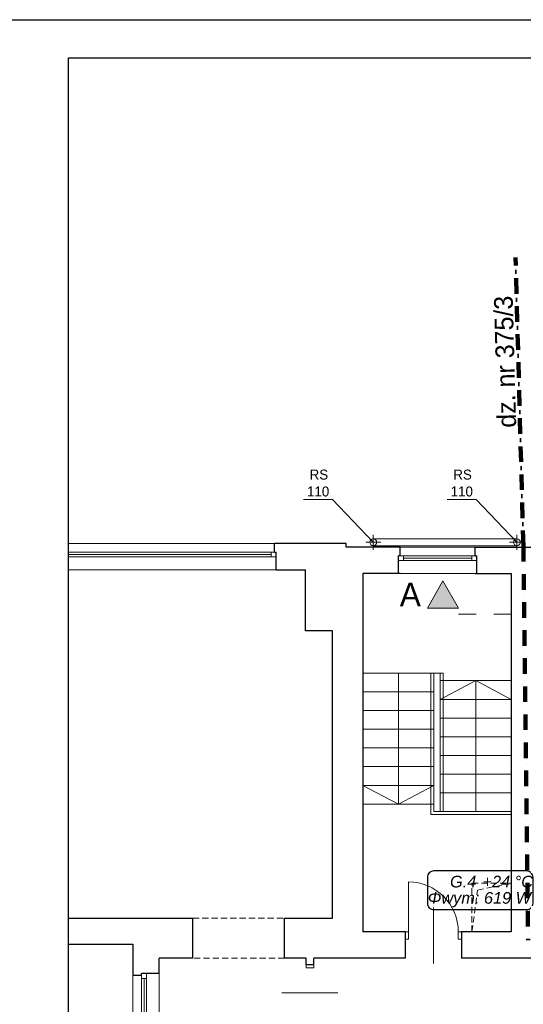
# Model space of a CAD drawing. Extents: x -220425 to -93252, y -20065 to 80294.
# Tile 43 of 103: x -199069 to -190989, y 35312 to 51109. Entities that reach past the tile are written whole.
import ezdxf
from ezdxf.lldxf.tags import DXFTag

# ---------------------------------------------------------------- set-up
doc = ezdxf.new("R2010")
doc.units = 0
doc.header["$MEASUREMENT"] = 0
doc.set_wipeout_variables(frame=1)
for name, pattern in [('Dashed', [564.444447, 282.222223, -282.222223]), ('Krawędzie ukryte', [150, 100, -50]), ('Kreski i kropki', [450, 250, -100, 0, -100])]:
    doc.linetypes.add(name, pattern=pattern)
for name, color, linetype in [('#kan_san-op', 34, 'Continuous'), ('_TABELA', 7, 'Continuous'), ('IS_Text_Konstrukcji', 7, 'Continuous')]:
    doc.layers.add(name, color=color, linetype=linetype)
for name, color, linetype, lineweight in [('#ks', 34, 'Continuous', 30), ('INWENT KONST. DREWNIANA_Nr_Pióra__20', 1, 'Continuous', 100), ('INWENT OPISY_Nr_Pióra__21', 7, 'Continuous', 9), ('INWENT OPISY_Nr_Pióra__41', 7, 'Continuous', 15), ('INWENT RURY SPUSTOWE_Nr_Pióra__21', 7, 'Continuous', 9), ('INWENT. DRZWI_Nr_Pióra__5', 7, 'Continuous', 13), ('INWENT. OKNA_Nr_Pióra__5', 7, 'Continuous', 13), ('INWENT.ŚCIANY_Nr_Pióra__1', 7, 'Continuous', 25), ('Istniejące schody_Nr_Pióra__5', 7, 'Continuous', 13), ('Istniejące stropy_Nr_Pióra__5', 7, 'Continuous', 13), ('PODKŁAD', 252, 'Continuous', 35), ('RAMKA', 255, 'Continuous', 35)]:
    doc.layers.add(name, color=color, linetype=linetype, lineweight=lineweight)
doc.styles.add('GENERATED_STYLE_6', font='txt')
doc.styles.get("Standard").update_dxf_attribs({"font": 'txt', "bigfont": 'BIGFONT.SHX'})
tags = doc.linetypes.add('SOLID', pattern=[10, 10, 0]).pattern_tags.tags
tags[6:7] = [DXFTag(74, 4), DXFTag(75, 0), DXFTag(340, '0'), DXFTag(46, 0.0), DXFTag(50, 0.0), DXFTag(44, 0.0), DXFTag(45, 0.0)]
tags[4:5] = [DXFTag(74, 4), DXFTag(75, 0), DXFTag(340, '0'), DXFTag(46, 0.0), DXFTag(50, 0.0), DXFTag(44, 0.0), DXFTag(45, 0.0)]

# ---------------------------------------------------------------- blocks, each defined once
blk = doc.blocks.new('A$C382C6C0C')
at = {"layer": '#ks', "color": 7, "lineweight": -3}
for p, q in [((-248.5, 61), (3951.5, 61)), ((0, -2848), (0, 0)), ((0, 0), (3890.5, 0))]:
    blk.add_line(p, q, dxfattribs=at)
blk = doc.blocks.new('A$C689C700D')
at = {"layer": '#ks', "color": 1, "lineweight": 35, "xscale": 10, "yscale": 10, "zscale": 10}
blk.add_blockref('A$C382C6C0C', (-37653, 28364), dxfattribs=at)
blk = doc.blocks.new('A$C68A309A5')
at = {"layer": 'RAMKA'}
blk.add_blockref('A$C689C700D', (3210, -8270), dxfattribs=at)
blk = doc.blocks.new('A$C68B8146D')
at = {"layer": 'INWENT KONST. DREWNIANA_Nr_Pióra__20', "color": 252, "linetype": 'Kreski i kropki'}
for q in [(6138, 17310), (6138, 17310), (6341, 6358), (6341, 6358)]:
    blk.add_line((6264, 12679), q, dxfattribs=at)
at = {"layer": 'INWENT OPISY_Nr_Pióra__21', "color": 252, "linetype": 'Continuous'}
for points in [[(4970, 11685), (4726, 11685), (4970, 12121)], [(4970, 11685), (4970, 12121), (5226, 11685)]]:
    blk.add_solid(points, dxfattribs=at)
at = {"layer": 'INWENT OPISY_Nr_Pióra__41', "color": 252, "linetype": 'Continuous'}
for p, q in [((4726, 11685), (4970, 12121)), ((4970, 12121), (5226, 11685)), ((4726, 11685), (5226, 11685))]:
    blk.add_line(p, q, dxfattribs=at)
at = {"layer": 'INWENT OPISY_Nr_Pióra__41', "color": 252, "linetype": 'Dashed'}
blk.add_line((6070, 11585), (4970, 11585), dxfattribs=at)
at = {"layer": 'INWENT RURY SPUSTOWE_Nr_Pióra__21', "color": 252, "linetype": 'Continuous'}
for p, q in [((2737, 13426), (3200, 13426)), ((3200, 13426), (3855, 12740)), ((5042, 13426), (5505, 13426)), ((5505, 13426), (6160, 12740)), ((3855, 12620), (3855, 12860)), ((6160, 12620), (6160, 12860)), ((3735, 12740), (3975, 12740)), ((3855, 12795), (6160, 12795)), ((3855, 12685), (6160, 12685)), ((6040, 12740), (6280, 12740))]:
    blk.add_line(p, q, dxfattribs=at)
for centre in [(3855, 12740), (6160, 12740)]:
    blk.add_circle(centre, 55, dxfattribs=at)
at = {"layer": 'INWENT. DRZWI_Nr_Pióra__5', "color": 252, "linetype": 'Continuous'}
for p, q in [((4420, 7290), (4420, 6490)), ((4820, 6880), (4820, 5980)), ((4370, 6490), (4420, 6490)), ((4420, 6490), (4420, 6370)), ((5220, 6490), (5220, 6370)), ((5270, 6490), (5220, 6490)), ((4420, 6370), (4370, 6370)), ((5220, 6370), (5270, 6370)), ((2780, 5910), (2780, 5960)), ((2900, 5910), (2780, 5910)), ((2900, 5960), (2900, 5910)), ((3290, 5510), (2390, 5510))]:
    blk.add_line(p, q, dxfattribs=at)
blk.add_arc((4420, 6490), 800, 0, 90, dxfattribs=at)
at = {"layer": 'INWENT. OKNA_Nr_Pióra__5', "color": 252, "linetype": 'Continuous'}
for p, q in [((-1170, 12720), (2270, 12720)), ((4290, 12660), (5490, 12660)), ((-1200, 12580), (2300, 12580)), ((-1200, 12505), (2300, 12505)), ((-1120, 12505), (-1120, 12580)), ((-1120, 12543), (2220, 12543)), ((2220, 12505), (2220, 12580)), ((4260, 12520), (5520, 12520)), ((4340, 12445), (4340, 12520)), ((4340, 12483), (5440, 12483)), ((5440, 12445), (5440, 12520)), ((4260, 12445), (5520, 12445)), ((-1200, 12300), (2300, 12300)), ((4260, 12240), (5520, 12240)), ((0, 4895), (0, 5790)), ((140, 4865), (140, 5820)), ((215, 5740), (140, 5740)), ((178, 4945), (178, 5740)), ((215, 4865), (215, 5820)), ((420, 4865), (420, 5820))]:
    blk.add_line(p, q, dxfattribs=at)
at = {"layer": 'INWENT.ŚCIANY_Nr_Pióra__1', "color": 252, "linetype": 'Continuous'}
for p, q in [((-3220, 12720), (-1170, 12720)), ((-1170, 12580), (-1170, 12720)), ((2270, 12580), (2270, 12720)), ((3420, 12720), (2270, 12720)), ((3420, 12660), (3420, 12720)), ((4290, 12660), (3420, 12660)), ((4290, 12520), (4290, 12660)), ((5490, 12520), (5490, 12660)), ((5490, 12660), (6770, 12660)), ((-1170, 12580), (-1200, 12580)), ((-1200, 12300), (-1200, 12580)), ((2270, 12580), (2300, 12580)), ((2300, 12300), (2300, 12580)), ((4290, 12520), (4260, 12520)), ((4260, 12240), (4260, 12520)), ((5490, 12520), (5520, 12520)), ((5520, 12240), (5520, 12520)), ((-1200, 12300), (-2800, 12300)), ((2300, 12300), (2770, 12300)), ((2770, 11320), (2770, 12300)), ((4290, 12240), (3690, 12240)), ((3690, 12240), (3690, 6490)), ((5490, 12240), (6070, 12240)), ((6070, 12240), (6070, 6490)), ((3200, 11320), (2770, 11320)), ((3200, 6710), (3200, 11320)), ((-2800, 6710), (350, 6710)), ((350, 6710), (960, 6710)), ((960, 6070), (960, 6710)), ((2430, 6710), (3200, 6710)), ((2430, 6070), (2430, 6710)), ((4370, 6490), (3690, 6490)), ((4370, 6490), (4370, 6070)), ((5270, 6490), (5270, 6070)), ((6070, 6490), (5270, 6490)), ((-3220, 6290), (0, 6290)), ((0, 6290), (0, 5790)), ((420, 5820), (420, 6070)), ((960, 6070), (420, 6070)), ((2780, 6070), (2430, 6070)), ((2780, 5960), (2780, 6070)), ((4370, 6070), (2900, 6070)), ((2900, 5960), (2900, 6070)), ((7460, 6070), (5270, 6070)), ((2900, 5960), (2780, 5960)), ((140, 5790), (0, 5790)), ((140, 5790), (140, 5820)), ((420, 5820), (140, 5820))]:
    blk.add_line(p, q, dxfattribs=at)
at = {"layer": 'Istniejące schody_Nr_Pióra__5', "color": 252, "linetype": 'Continuous'}
for p, q in [((4980, 10640), (3690, 10640)), ((4260, 10640), (4260, 8540)), ((4780, 8370), (4780, 10640)), ((4830, 8420), (4830, 10640)), ((4930, 10640), (4930, 8420)), ((4980, 10640), (4980, 8420)), ((5500, 10520), (4930, 10220)), ((4930, 10520), (6070, 10520)), ((5500, 10520), (6070, 10220)), ((5500, 8420), (5500, 10520)), ((4830, 10340), (3690, 10340)), ((4930, 10220), (6070, 10220)), ((4830, 10040), (3690, 10040)), ((4930, 9920), (6070, 9920)), ((4830, 9740), (3690, 9740)), ((4930, 9620), (6070, 9620)), ((4830, 9440), (3690, 9440)), ((4930, 9320), (6070, 9320)), ((4830, 9140), (3690, 9140)), ((4930, 9020), (6070, 9020)), ((4260, 8540), (3690, 8840)), ((4830, 8840), (3690, 8840)), ((4260, 8540), (4830, 8840)), ((4930, 8720), (6070, 8720)), ((4830, 8540), (3690, 8540)), ((4830, 8420), (6070, 8420)), ((4780, 8370), (6070, 8370))]:
    blk.add_line(p, q, dxfattribs=at)
at = {"layer": 'Istniejące stropy_Nr_Pióra__5', "color": 252, "linetype": 'Krawędzie ukryte'}
for p, q in [((5440, 7270), (6070, 7270)), ((5440, 6490), (5440, 7270)), ((5529, 7160), (6070, 7270)), ((6070, 7270), (6070, 6490)), ((5440, 6490), (5529, 7160)), ((960, 6710), (2430, 6710)), ((6070, 6490), (5440, 6490)), ((2430, 6070), (960, 6070))]:
    blk.add_line(p, q, dxfattribs=at)
at = {"layer": 'INWENT OPISY_Nr_Pióra__21', "color": 252, "linetype": 'Continuous', "style": 'GENERATED_STYLE_6'}
blk.add_text('dz. nr 375/3', height=300, rotation=91.5569, dxfattribs=at).set_placement((6149, 14581))
blk.add_text('dz. nr 375/3', height=300, rotation=91.5569, dxfattribs=at).set_placement((6149, 14581))
blk.add_text('A', height=380, dxfattribs=at).set_placement((4281, 11712))
at = {"layer": 'INWENT RURY SPUSTOWE_Nr_Pióra__21', "color": 252, "linetype": 'Continuous', "style": 'GENERATED_STYLE_6'}
for s, p in [('RS', (2835, 13746)), ('RS', (5140, 13746)), ('110', (2793, 13475)), ('110', (5098, 13475))]:
    blk.add_text(s, height=160, dxfattribs=at).set_placement(p)

msp = doc.modelspace()

# ---------------------------------------------------------------- linework, layer by layer
at = {"layer": 'IS_Text_Konstrukcji', "color": 18, "linetype": 'SOLID', "ltscale": 10, "true_color": 0x000000}
msp.add_lwpolyline([(-192424, 36832), (-190936, 36832, 0.414214), (-190833, 36935), (-190833, 37349, 0.414214), (-190936, 37452), (-192424, 37452, 0.414214), (-192528, 37349), (-192528, 36935, 0.414214), (-192424, 36832)], format="xyb", dxfattribs=at)

# ---------------------------------------------------------------- block references
at = {"layer": 'PODKŁAD'}
msp.add_blockref('A$C68B8146D', (-197252, 29985), dxfattribs=at)

# ---------------------------------------------------------------- texts
at = {"layer": 'IS_Text_Konstrukcji', "color": 18, "linetype": 'SOLID', "ltscale": 10, "true_color": 0x000000, "char_height": 187.2}
for s, insert, attachment_point in [('\\fArial|b0|i1;G.4', (-191743, 37185), 9), ('\\fArial|b0|i1;+24 °C', (-191643, 37185), 7), ('\\fArial|b0|i1;Φwym: 619 W', (-191693, 37113), 2)]:
    msp.add_mtext(s, dxfattribs=dict(at, insert=insert, attachment_point=attachment_point))

# ---------------------------------------------------------------- next in the draw order: wipeouts: each hides what was drawn before it
at = {"ltscale": 10}
msp.add_wipeout([(-200770, 51109), (-198285, 50499), (-198285, 22019), (-200770, 21409)], dxfattribs=at).dxf.layer = '#kan_san-op'

# ---------------------------------------------------------------- next in the draw order: block references
at = {"layer": '_TABELA', "color": 7}
msp.add_blockref('A$C68A309A5', (-163842, 30405), dxfattribs=at)

doc.saveas('drawing.dxf')
